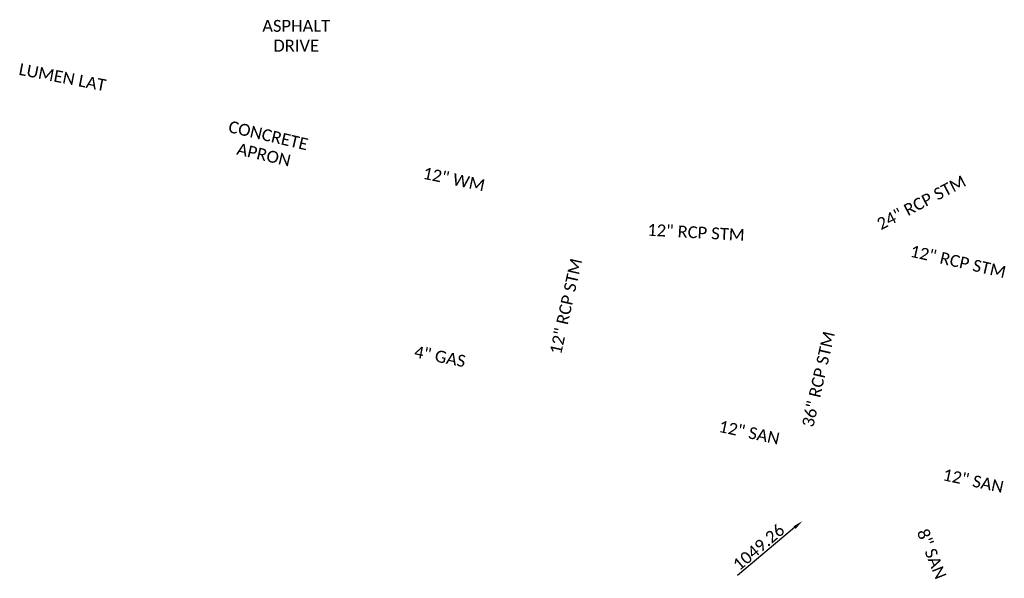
# Model space of a CAD drawing. Header units: feet. Extents: x 2244491 to 2246839, y 594397 to 597597.
# Tile 114 of 115: x 2246607 to 2246839, y 596062 to 596194. Entities that reach past the tile are written whole.
import ezdxf
from ezdxf import colors
from ezdxf.entities.mleader import LeaderData, LeaderLine
from ezdxf.math import Vec2, Vec3

# ---------------------------------------------------------------- set-up
doc = ezdxf.new("R2010")
doc.units = ezdxf.units.FT
doc.header["$MEASUREMENT"] = 0
for name, color, linetype in [('DR_X_Text', 7, 'Continuous'), ('PV_X_Text', 7, 'Continuous'), ('UT_X_Cable_TV_Text', 7, 'Continuous'), ('UT_X_Gas_Text', 7, 'Continuous'), ('UT_X_Sanitary_Text', 7, 'Continuous'), ('UT_X_Water_Text', 7, 'Continuous')]:
    doc.layers.add(name, color=color, linetype=linetype)
doc.styles.add('X_Straight_Normal', font='calibril.ttf', dxfattribs={"height": 0.14})

msp = doc.modelspace()

# ---------------------------------------------------------------- texts
at = {"layer": 'DR_X_Text', "style": 'X_Straight_Normal'}
for s, rotation, p in [('24" RCP STM', 27.57884, (2246810.405, 596144.154)), ('12" RCP STM', 356.8499, (2246755.257, 596142.909)), ('12" RCP STM', 347.15665, (2246817.106, 596137.986)), ('12" RCP STM', 77.39983, (2246734.971, 596114.739)), ('36" RCP STM', 77.11362, (2246794.449, 596097.567)), ('1049.26', 40.09921, (2246776.973, 596063.806))]:
    msp.add_text(s, height=2.8, rotation=rotation, dxfattribs=at).set_placement(p)
at = {"layer": 'PV_X_Text', "insert": (2246672.521, 596193.734), "char_height": 2.8, "attachment_point": 2, "style": 'X_Straight_Normal'}
msp.add_mtext_dynamic_manual_height_columns('ASPHALT\\PDRIVE', width=15.72948, gutter_width=14, heights=[0], dxfattribs=at)
at = {"layer": 'PV_X_Text', "insert": (2246666.277, 596167.879), "char_height": 2.8, "attachment_point": 2, "rotation": 346.87359, "style": 'X_Straight_Normal'}
msp.add_mtext_dynamic_manual_height_columns('CONCRETE\\PAPRON', width=15.72948, gutter_width=14, heights=[0], dxfattribs=at)
at = {"layer": 'UT_X_Cable_TV_Text', "style": 'X_Straight_Normal'}
msp.add_text('LUMEN LAT', height=2.8, rotation=349.13092, dxfattribs=at).set_placement((2246606.946, 596180.823))
at = {"layer": 'UT_X_Gas_Text', "style": 'X_Straight_Normal'}
msp.add_text('4" GAS', height=2.8, rotation=348.7808, dxfattribs=at).set_placement((2246700.161, 596114.245))
at = {"layer": 'UT_X_Sanitary_Text', "style": 'X_Straight_Normal'}
for s, rotation, p in [('12" SAN', 347.82418, (2246771.973, 596096.694)), ('12" SAN', 347.82418, (2246824.802, 596085.302)), ('8" SAN', 291.7776, (2246818.807, 596073.078))]:
    msp.add_text(s, height=2.8, rotation=rotation, dxfattribs=at).set_placement(p)
at = {"layer": 'UT_X_Water_Text', "style": 'X_Straight_Normal'}
msp.add_text('12" WM', height=2.8, rotation=348.08451, dxfattribs=at).set_placement((2246702.219, 596156.358))

# ---------------------------------------------------------------- leaders
at = {"layer": 'DR_X_Text'}
ml = msp.add_multileader_mtext('Standard', dxfattribs=at)
ml.set_content('', color=256, style='X_Straight_Normal')
ml.set_leader_properties()
ml.build(insert=Vec2(0, 0))
ml.multileader.update_dxf_attribs({"has_dogleg": 0, "dogleg_length": 0.15, "arrow_head_size": 2.4, "scale": 20})
ctx = ml.context
ctx.base_point, ctx.scale, ctx.char_height, ctx.arrow_head_size, ctx.landing_gap_size, ctx.plane_origin, ctx.plane_x_axis, ctx.plane_y_axis = Vec3(2246774.088, 596060.239), 20, 2.8, 2.4, 1.8, Vec3(2246791.87, 596075.64), Vec3(0.6992611, 0.7148663), Vec3(-0.7148663, 0.6992611)
ctx.text_align_type = 2
notes = []
notes.append((ctx, [(0, (1, 1, 0), (2246778.704, 596064.957), (-0.6992611, -0.7148663), 3, [(0, [(2246791.87, 596075.64)], 0, [])])]))
ctx.mtext.insert, ctx.mtext.text_direction, ctx.mtext.rotation, ctx.mtext.alignment, ctx.mtext.flow_direction = Vec3(2246774.346, 596062.504), Vec3(0.6992611, 0.7148663), 0.7964329, 3, 5
for ctx, leaders in notes:
    for number, flags, end, landing, length, lines in leaders:
        leader = LeaderData()
        leader.index, (leader.has_last_leader_line, leader.has_dogleg_vector, leader.attachment_direction) = number, flags
        leader.last_leader_point, leader.dogleg_vector, leader.dogleg_length = Vec3(end), Vec3(landing), length
        for number, points, colour, breaks in lines:
            line = LeaderLine()
            line.index, line.vertices, line.color, line.breaks = number, Vec3.list(points), colors.encode_raw_color(colour), breaks
            leader.lines.append(line)
        ctx.leaders.append(leader)

doc.saveas('drawing.dxf')
